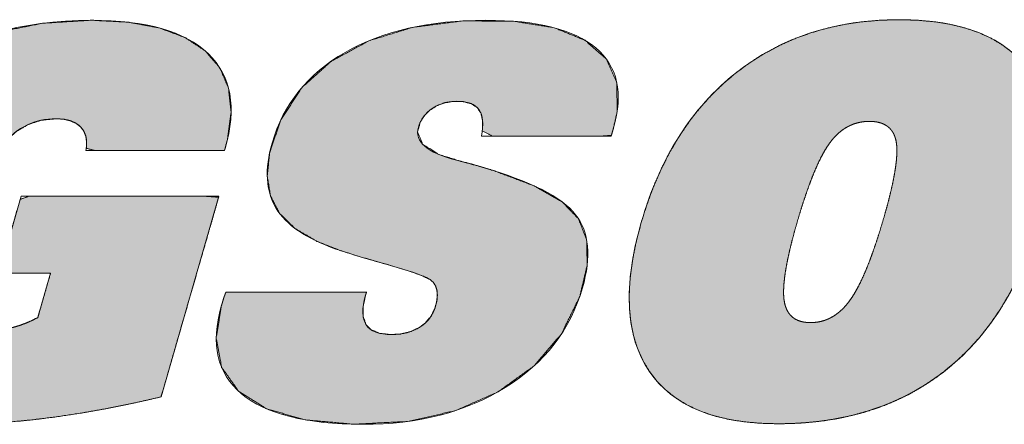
# Model space of a CAD drawing. Header units: millimetres. Extents: x 6 to 292, y 5 to 204.
# Tile 6 of 13: x 182.6 to 188.9, y 27.4 to 29.99. Entities that reach past the tile are written whole.
import ezdxf

# ---------------------------------------------------------------- set-up
doc = ezdxf.new("R2010")
doc.units = ezdxf.units.MM
doc.layers.add('细实线', color=7, linetype='Continuous')
doc.layers.add('阴影线', color=7, linetype='Continuous')

# ---------------------------------------------------------------- blocks, each defined once
blk = doc.blocks.new('DEGSON-LOGO')
at = {"layer": '阴影线', "linetype": 'Continuous', "lineweight": 5}
h = blk.add_hatch(color=7, dxfattribs=at)
edge = h.paths.add_edge_path()
edge.add_spline(control_points=[(12.8619, 1.9165), (12.8891, 1.9289), (12.9176, 1.9381), (12.9475, 1.9443)], knot_values=[0.28, 0.28, 0.28, 0.28, 0.31, 0.31, 0.31, 0.31], degree=3, periodic=0)
edge.add_spline(control_points=[(12.9475, 1.9443), (12.9773, 1.9505), (13.0086, 1.9536), (13.0411, 1.9536)], knot_values=[0.25, 0.25, 0.25, 0.25, 0.28, 0.28, 0.28, 0.28], degree=3, periodic=0)
edge.add_spline(control_points=[(13.0411, 1.9536), (13.0582, 1.9536), (13.0742, 1.9526), (13.0892, 1.9505)], knot_values=[0.22, 0.22, 0.22, 0.22, 0.25, 0.25, 0.25, 0.25], degree=3, periodic=0)
edge.add_spline(control_points=[(13.0892, 1.9505), (13.1042, 1.9485), (13.1181, 1.9454), (13.1309, 1.9413)], knot_values=[0.19, 0.19, 0.19, 0.19, 0.22, 0.22, 0.22, 0.22], degree=3, periodic=0)
edge.add_spline(control_points=[(13.1309, 1.9413), (13.1437, 1.9372), (13.1554, 1.932), (13.1661, 1.9259)], knot_values=[0.16, 0.16, 0.16, 0.16, 0.19, 0.19, 0.19, 0.19], degree=3, periodic=0)
edge.add_spline(control_points=[(13.1661, 1.9259), (13.1767, 1.9198), (13.1863, 1.9126), (13.1948, 1.9045)], knot_values=[0.129997, 0.129997, 0.129997, 0.129997, 0.16, 0.16, 0.16, 0.16], degree=3, periodic=0)
edge.add_spline(control_points=[(13.1948, 1.9045), (13.1962, 1.9032), (13.1976, 1.9018), (13.1989, 1.9004), (13.2057, 1.8932), (13.2115, 1.8854), (13.2164, 1.8771)], knot_values=[0.1, 0.1, 0.1, 0.1, 0.104997, 0.104997, 0.104997, 0.129997, 0.129997, 0.129997, 0.129997], degree=3, periodic=0)
edge.add_spline(control_points=[(13.2164, 1.8771), (13.2223, 1.867), (13.2269, 1.8562), (13.2302, 1.8445)], knot_values=[0.070003, 0.070003, 0.070003, 0.070003, 0.1, 0.1, 0.1, 0.1], degree=3, periodic=0)
edge.add_spline(control_points=[(13.2302, 1.8445), (13.2334, 1.8329), (13.2354, 1.8204), (13.2361, 1.8071)], knot_values=[0.04, 0.04, 0.04, 0.04, 0.070003, 0.070003, 0.070003, 0.070003], degree=3, periodic=0)
edge.add_spline(control_points=[(13.2361, 1.8071), (13.2367, 1.7938), (13.2361, 1.7798), (13.2342, 1.7649)], knot_values=[0.01, 0.01, 0.01, 0.01, 0.04, 0.04, 0.04, 0.04], degree=3, periodic=0)
edge.add_line((13.2342, 1.7649), (13.2926, 1.7497))
edge.add_line((13.2926, 1.7497), (13.5436, 1.7497))
edge.add_line((13.5436, 1.7497), (13.8559, 1.7497))
edge.add_line((13.8559, 1.7497), (14.0825, 1.7497))
edge.add_line((14.0825, 1.7497), (14.1179, 1.7502))
edge.add_line((14.1179, 1.7502), (14.1189, 1.7536))
edge.add_line((14.1189, 1.7536), (14.1202, 1.7583))
edge.add_line((14.1202, 1.7583), (14.1213, 1.7621))
edge.add_line((14.1213, 1.7621), (14.1376, 1.825))
edge.add_line((14.1376, 1.825), (14.1601, 1.9968))
edge.add_line((14.1601, 1.9968), (14.1438, 2.1478))
edge.add_line((14.1438, 2.1478), (14.0889, 2.2778))
edge.add_line((14.0889, 2.2778), (13.9953, 2.3869))
edge.add_line((13.9953, 2.3869), (13.8656, 2.4728))
edge.add_line((13.8656, 2.4728), (13.701, 2.5342))
edge.add_line((13.701, 2.5342), (13.5014, 2.5711))
edge.add_line((13.5014, 2.5711), (13.267, 2.5834))
edge.add_line((13.267, 2.5834), (12.954, 2.5641))
edge.add_line((12.954, 2.5641), (12.6649, 2.5061))
edge.add_line((12.6649, 2.5061), (12.4, 2.4095))
edge.add_line((12.4, 2.4095), (12.1592, 2.2743))
edge.add_line((12.1592, 2.2743), (11.9458, 2.1032))
edge.add_line((11.9458, 2.1032), (11.7659, 1.9008))
edge.add_line((11.7659, 1.9008), (11.6198, 1.6671))
edge.add_line((11.6198, 1.6671), (11.5076, 1.4022))
edge.add_line((11.5076, 1.4022), (11.4327, 1.1202))
edge.add_line((11.4327, 1.1202), (11.4055, 0.8641))
edge.add_line((11.4055, 0.8641), (11.4269, 0.6371))
edge.add_line((11.4269, 0.6371), (11.4967, 0.4392))
edge.add_line((11.4967, 0.4392), (11.6141, 0.2719))
edge.add_line((11.6141, 0.2719), (11.773, 0.1438))
edge.add_line((11.773, 0.1438), (11.9725, 0.0562))
edge.add_line((11.9725, 0.0562), (12.2126, 0.009))
edge.add_line((12.2126, 0.009), (12.4416, 0.0003))
edge.add_line((12.4416, 0.0003), (12.5843, 0.0044))
edge.add_line((12.5843, 0.0044), (12.732, 0.0137))
edge.add_line((12.732, 0.0137), (12.8847, 0.0281))
edge.add_line((12.8847, 0.0281), (13.0423, 0.0476))
edge.add_line((13.0423, 0.0476), (13.204, 0.0721))
edge.add_line((13.204, 0.0721), (13.3696, 0.1014))
edge.add_line((13.3696, 0.1014), (13.5389, 0.1357))
edge.add_line((13.5389, 0.1357), (13.7121, 0.175))
edge.add_line((13.7121, 0.175), (13.7269, 0.2259))
edge.add_line((13.7269, 0.2259), (13.7659, 0.3612))
edge.add_line((13.7659, 0.3612), (13.8216, 0.554))
edge.add_line((13.8216, 0.554), (13.8863, 0.7779))
edge.add_line((13.8863, 0.7779), (13.9523, 1.0061))
edge.add_line((13.9523, 1.0061), (14.0118, 1.2123))
edge.add_line((14.0118, 1.2123), (14.0573, 1.3697))
edge.add_line((14.0573, 1.3697), (14.081, 1.4517))
edge.add_line((14.081, 1.4517), (13.9958, 1.4577))
edge.add_spline(control_points=[(13.9958, 1.4577), (13.7508, 1.4577), (13.0596, 1.4577), (12.8671, 1.4577)], knot_values=[0.12, 0.12, 0.12, 0.12, 0.84, 0.84, 0.84, 0.84], degree=3, periodic=0)
edge.add_line((12.8671, 1.4577), (12.8112, 1.4382))
edge.add_line((12.8112, 1.4382), (12.7749, 1.3127))
edge.add_line((12.7749, 1.3127), (12.725, 1.1397))
edge.add_line((12.725, 1.1397), (12.6848, 1.0006))
edge.add_line((12.6848, 1.0006), (12.6811, 0.9669))
edge.add_spline(control_points=[(12.6811, 0.9669), (12.7161, 0.9669), (12.8952, 0.9669), (12.9714, 0.9669)], knot_values=[0.2, 0.2, 0.2, 0.2, 0.92, 0.92, 0.92, 0.92], degree=3, periodic=0)
edge.add_line((12.9714, 0.9669), (13.0054, 0.9656))
edge.add_line((13.0054, 0.9656), (12.9901, 0.9125))
edge.add_line((12.9901, 0.9125), (12.9623, 0.8162))
edge.add_line((12.9623, 0.8162), (12.9356, 0.7238))
edge.add_line((12.9356, 0.7238), (12.9237, 0.6825))
edge.add_spline(control_points=[(12.9237, 0.6825), (12.9115, 0.676), (12.8994, 0.6698), (12.8873, 0.6641)], knot_values=[0.97, 0.97, 0.97, 0.97, 1, 1, 1, 1], degree=3, periodic=0)
edge.add_spline(control_points=[(12.8873, 0.6641), (12.8753, 0.6584), (12.8633, 0.6531), (12.8513, 0.6481)], knot_values=[0.94, 0.94, 0.94, 0.94, 0.97, 0.97, 0.97, 0.97], degree=3, periodic=0)
edge.add_spline(control_points=[(12.8513, 0.6481), (12.8394, 0.6432), (12.8275, 0.6387), (12.8157, 0.6347)], knot_values=[0.91, 0.91, 0.91, 0.91, 0.94, 0.94, 0.94, 0.94], degree=3, periodic=0)
edge.add_spline(control_points=[(12.8157, 0.6347), (12.8039, 0.6306), (12.7922, 0.627), (12.7805, 0.6238)], knot_values=[0.88, 0.88, 0.88, 0.88, 0.91, 0.91, 0.91, 0.91], degree=3, periodic=0)
edge.add_spline(control_points=[(12.7805, 0.6238), (12.7786, 0.6232), (12.7767, 0.6227), (12.7747, 0.6222), (12.765, 0.6195), (12.7554, 0.6171), (12.7458, 0.615)], knot_values=[0.85, 0.85, 0.85, 0.85, 0.855, 0.855, 0.855, 0.88, 0.88, 0.88, 0.88], degree=3, periodic=0)
edge.add_spline(control_points=[(12.7458, 0.615), (12.7342, 0.6125), (12.7228, 0.6104), (12.7113, 0.6086)], knot_values=[0.82, 0.82, 0.82, 0.82, 0.85, 0.85, 0.85, 0.85], degree=3, periodic=0)
edge.add_spline(control_points=[(12.7113, 0.6086), (12.6999, 0.6069), (12.6885, 0.6055), (12.6772, 0.6045)], knot_values=[0.79, 0.79, 0.79, 0.79, 0.82, 0.82, 0.82, 0.82], degree=3, periodic=0)
edge.add_spline(control_points=[(12.6772, 0.6045), (12.6659, 0.6035), (12.6547, 0.6029), (12.6435, 0.6027)], knot_values=[0.76, 0.76, 0.76, 0.76, 0.79, 0.79, 0.79, 0.79], degree=3, periodic=0)
edge.add_spline(control_points=[(12.6435, 0.6027), (12.6398, 0.6026), (12.6361, 0.6025), (12.6324, 0.6025), (12.6117, 0.6025), (12.5924, 0.6038), (12.5743, 0.6062)], knot_values=[0.73, 0.73, 0.73, 0.73, 0.74, 0.74, 0.74, 0.76, 0.76, 0.76, 0.76], degree=3, periodic=0)
edge.add_spline(control_points=[(12.5743, 0.6062), (12.5472, 0.6099), (12.5231, 0.6164), (12.502, 0.6256)], knot_values=[0.7, 0.7, 0.7, 0.7, 0.73, 0.73, 0.73, 0.73], degree=3, periodic=0)
edge.add_spline(control_points=[(12.502, 0.6256), (12.4808, 0.6348), (12.4626, 0.6468), (12.4473, 0.6615)], knot_values=[0.669998, 0.669998, 0.669998, 0.669998, 0.7, 0.7, 0.7, 0.7], degree=3, periodic=0)
edge.add_spline(control_points=[(12.4473, 0.6615), (12.432, 0.6762), (12.4196, 0.6937), (12.4101, 0.7139)], knot_values=[0.64, 0.64, 0.64, 0.64, 0.669998, 0.669998, 0.669998, 0.669998], degree=3, periodic=0)
edge.add_spline(control_points=[(12.4101, 0.7139), (12.4054, 0.724), (12.4014, 0.7348), (12.3981, 0.7462), (12.3948, 0.7577), (12.3922, 0.7702), (12.3903, 0.7836)], knot_values=[0.61, 0.61, 0.61, 0.61, 0.625, 0.625, 0.625, 0.64, 0.64, 0.64, 0.64], degree=3, periodic=0)
edge.add_spline(control_points=[(12.3903, 0.7836), (12.3865, 0.8106), (12.3854, 0.8415), (12.3871, 0.8765)], knot_values=[0.58, 0.58, 0.58, 0.58, 0.61, 0.61, 0.61, 0.61], degree=3, periodic=0)
edge.add_spline(control_points=[(12.3871, 0.8765), (12.3887, 0.9115), (12.3932, 0.9505), (12.4003, 0.9935)], knot_values=[0.55, 0.55, 0.55, 0.55, 0.58, 0.58, 0.58, 0.58], degree=3, periodic=0)
edge.add_spline(control_points=[(12.4003, 0.9935), (12.4075, 1.0365), (12.4174, 1.0836), (12.43, 1.1347)], knot_values=[0.52, 0.52, 0.52, 0.52, 0.55, 0.55, 0.55, 0.55], degree=3, periodic=0)
edge.add_spline(control_points=[(12.43, 1.1347), (12.4385, 1.1687), (12.4481, 1.2046), (12.459, 1.2422), (12.465, 1.263), (12.471, 1.2832), (12.4771, 1.303)], knot_values=[0.49, 0.49, 0.49, 0.49, 0.51, 0.51, 0.51, 0.52, 0.52, 0.52, 0.52], degree=3, periodic=0)
edge.add_spline(control_points=[(12.4771, 1.303), (12.4954, 1.3624), (12.514, 1.4173), (12.5331, 1.4679)], knot_values=[0.46, 0.46, 0.46, 0.46, 0.49, 0.49, 0.49, 0.49], degree=3, periodic=0)
edge.add_spline(control_points=[(12.5331, 1.4679), (12.5521, 1.5184), (12.5715, 1.5646), (12.5913, 1.6065)], knot_values=[0.43, 0.43, 0.43, 0.43, 0.46, 0.46, 0.46, 0.46], degree=3, periodic=0)
edge.add_spline(control_points=[(12.5913, 1.6065), (12.6112, 1.6483), (12.6314, 1.6858), (12.652, 1.7189)], knot_values=[0.4, 0.4, 0.4, 0.4, 0.43, 0.43, 0.43, 0.43], degree=3, periodic=0)
edge.add_spline(control_points=[(12.652, 1.7189), (12.6691, 1.7465), (12.6866, 1.7711), (12.7043, 1.7926), (12.7078, 1.7969), (12.7114, 1.8011), (12.715, 1.8052)], knot_values=[0.37, 0.37, 0.37, 0.37, 0.395, 0.395, 0.395, 0.4, 0.4, 0.4, 0.4], degree=3, periodic=0)
edge.add_spline(control_points=[(12.715, 1.8052), (12.7368, 1.8299), (12.76, 1.8515), (12.7844, 1.8701)], knot_values=[0.34, 0.34, 0.34, 0.34, 0.37, 0.37, 0.37, 0.37], degree=3, periodic=0)
edge.add_spline(control_points=[(12.7844, 1.8701), (12.8089, 1.8886), (12.8348, 1.9041), (12.8619, 1.9165)], knot_values=[0.31, 0.31, 0.31, 0.31, 0.34, 0.34, 0.34, 0.34], degree=3, periodic=0)
h = blk.add_hatch(color=7, dxfattribs=at)
h.paths.add_polyline_path([(17.6566, 0.0034), (17.7193, 0.0043), (17.781, 0.0067), (17.8418, 0.0109), (17.9014, 0.0166), (17.9601, 0.0241), (18.0177, 0.0332), (18.0743, 0.0439), (18.1299, 0.0563), (18.1844, 0.0704), (18.2379, 0.0861), (18.2904, 0.1034), (18.3419, 0.1224), (18.3923, 0.1431), (18.4417, 0.1654), (18.4901, 0.1894), (18.5375, 0.2151), (18.5838, 0.2424), (18.6291, 0.2714), (18.6734, 0.302), (18.7167, 0.3343), (18.7998, 0.4035), (18.8779, 0.4786), (18.9512, 0.5597), (19.0195, 0.6468), (19.0828, 0.7397), (19.1413, 0.8386), (19.1948, 0.9435), (19.2434, 1.0543), (19.2871, 1.171), (19.3258, 1.2937), (19.3575, 1.4147), (19.3809, 1.53), (19.3962, 1.6397), (19.4032, 1.7439), (19.4021, 1.8423), (19.3927, 1.9351), (19.3751, 2.0223), (19.3492, 2.1038), (19.3151, 2.1796), (19.2728, 2.2497), (19.2227, 2.3138), (19.165, 2.3711), (19.0998, 2.4217), (19.0271, 2.4655), (18.9469, 2.5026), (18.8591, 2.5329), (18.7638, 2.5565), (18.661, 2.5734), (18.5507, 2.5835), (18.4328, 2.5869), (18.3124, 2.5835), (18.1957, 2.5734), (18.0826, 2.5565), (17.9732, 2.5329), (17.8674, 2.5025), (17.7652, 2.4654), (17.6666, 2.4215), (17.5717, 2.3708), (17.4804, 2.3134), (17.3926, 2.2491), (17.3092, 2.1787), (17.2308, 2.1026), (17.1574, 2.0209), (17.089, 1.9335), (17.0256, 1.8405), (16.9672, 1.7418), (16.9138, 1.6374), (16.8655, 1.5274), (16.8221, 1.4117), (16.7837, 1.2902), (16.7523, 1.1704), (16.7291, 1.0562), (16.7139, 0.9474), (16.7069, 0.8441), (16.7079, 0.7463), (16.717, 0.6541), (16.7342, 0.5674), (16.7596, 0.4863), (16.793, 0.4107), (16.8345, 0.3406), (16.8837, 0.2766), (16.9402, 0.2193), (17.0041, 0.1687), (17.0753, 0.1248), (17.1538, 0.0878), (17.2397, 0.0574), (17.3329, 0.0338), (17.4335, 0.0169), (17.5413, 0.0068)])
h.paths.add_polyline_path([(18.2416, 1.9368), (18.2149, 1.9357), (18.189, 1.9323), (18.1638, 1.9267), (18.1394, 1.9189), (18.1158, 1.9087), (18.093, 1.8964), (18.071, 1.8818), (18.0498, 1.865), (18.0294, 1.8459), (18.0098, 1.8246), (17.991, 1.8011), (17.9726, 1.7747), (17.9542, 1.7445), (17.9356, 1.7104), (17.9169, 1.6724), (17.898, 1.6306), (17.8791, 1.5849), (17.86, 1.5353), (17.8409, 1.4819), (17.8216, 1.4246), (17.8021, 1.3634), (17.7826, 1.2983), (17.7646, 1.2349), (17.7488, 1.1758), (17.735, 1.1201), (17.7233, 1.0679), (17.7135, 1.0191), (17.7057, 0.9738), (17.6999, 0.9319), (17.6961, 0.8934), (17.6943, 0.8584), (17.6945, 0.8269), (17.6967, 0.7988), (17.7008, 0.774), (17.7071, 0.7514), (17.7154, 0.7311), (17.7257, 0.7131), (17.7381, 0.6973), (17.7526, 0.6838), (17.769, 0.6725), (17.7876, 0.6636), (17.8082, 0.6569), (17.8308, 0.6524), (17.8555, 0.6503), (17.882, 0.6504), (17.9083, 0.6529), (17.9339, 0.6579), (17.9587, 0.6652), (17.9828, 0.6749), (18.0062, 0.687), (18.0288, 0.7015), (18.0507, 0.7184), (18.0718, 0.7376), (18.0922, 0.7593), (18.1118, 0.7834), (18.1307, 0.81), (18.1496, 0.8402), (18.1686, 0.8742), (18.1878, 0.9121), (18.207, 0.9538), (18.2263, 0.9993), (18.2458, 1.0486), (18.2653, 1.1017), (18.285, 1.1587), (18.3047, 1.2194), (18.3245, 1.284), (18.3437, 1.3497), (18.36, 1.4092), (18.3744, 1.4652), (18.3868, 1.5176), (18.3971, 1.5665), (18.4055, 1.612), (18.4118, 1.6539), (18.4162, 1.6923), (18.4186, 1.7272), (18.419, 1.7587), (18.4173, 1.7866), (18.4142, 1.8085), (18.4117, 1.8199), (18.4087, 1.8308), (18.4051, 1.8412), (18.4011, 1.851), (18.3966, 1.8603), (18.3915, 1.869), (18.386, 1.8772), (18.3799, 1.8849), (18.3733, 1.8921), (18.3662, 1.8987), (18.3587, 1.9048), (18.3506, 1.9104), (18.3419, 1.9154), (18.3328, 1.9199), (18.3232, 1.9239), (18.3131, 1.9273), (18.3024, 1.9302), (18.2913, 1.9326), (18.2796, 1.9345), (18.2675, 1.9358), (18.2548, 1.9366)])
h = blk.add_hatch(color=7, dxfattribs=at)
edge = h.paths.add_edge_path()
edge.add_line((15.9675, 2.577), (15.6421, 2.5794))
edge.add_line((15.6421, 2.5794), (15.3214, 2.5378))
edge.add_line((15.3214, 2.5378), (15.0404, 2.4513))
edge.add_line((15.0404, 2.4513), (14.8002, 2.3207))
edge.add_line((14.8002, 2.3207), (14.6121, 2.1521))
edge.add_line((14.6121, 2.1521), (14.4788, 1.9471))
edge.add_line((14.4788, 1.9471), (14.4074, 1.7386))
edge.add_line((14.4074, 1.7386), (14.3915, 1.5892))
edge.add_line((14.3915, 1.5892), (14.4125, 1.4593))
edge.add_line((14.4125, 1.4593), (14.4708, 1.3483))
edge.add_line((14.4708, 1.3483), (14.5694, 1.2521))
edge.add_line((14.5694, 1.2521), (14.7093, 1.1698))
edge.add_line((14.7093, 1.1698), (14.856, 1.1121))
edge.add_line((14.856, 1.1121), (14.9501, 1.0822))
edge.add_line((14.9501, 1.0822), (15.0634, 1.0486))
edge.add_line((15.0634, 1.0486), (15.1439, 1.0259))
edge.add_spline(control_points=[(15.1439, 1.0259), (15.1485, 1.0246), (15.1532, 1.0233), (15.1579, 1.022), (15.1704, 1.0185), (15.1824, 1.0151), (15.1941, 1.0117)], knot_values=[0.493571, 0.493571, 0.493571, 0.493571, 0.495999, 0.495999, 0.495999, 0.502428, 0.502428, 0.502428, 0.502428], degree=3, periodic=0)
edge.add_spline(control_points=[(15.1941, 1.0117), (15.2368, 0.9994), (15.2743, 0.9879), (15.3065, 0.9773)], knot_values=[0.47, 0.47, 0.47, 0.47, 0.493571, 0.493571, 0.493571, 0.493571], degree=3, periodic=0)
edge.add_spline(control_points=[(15.3065, 0.9773), (15.3387, 0.9667), (15.3656, 0.9569), (15.3873, 0.9479)], knot_values=[0.446429, 0.446429, 0.446429, 0.446429, 0.47, 0.47, 0.47, 0.47], degree=3, periodic=0)
edge.add_spline(control_points=[(15.3873, 0.9479), (15.4038, 0.941), (15.4172, 0.9347), (15.4276, 0.9287), (15.4297, 0.9275), (15.4316, 0.9263), (15.4335, 0.925)], knot_values=[0.422857, 0.422857, 0.422857, 0.422857, 0.440714, 0.440714, 0.440714, 0.446429, 0.446429, 0.446429, 0.446429], degree=3, periodic=0)
edge.add_spline(control_points=[(15.4335, 0.925), (15.4413, 0.9196), (15.4482, 0.9135), (15.454, 0.9067)], knot_values=[0.399284, 0.399284, 0.399284, 0.399284, 0.422857, 0.422857, 0.422857, 0.422857], degree=3, periodic=0)
edge.add_spline(control_points=[(15.454, 0.9067), (15.4599, 0.8998), (15.4647, 0.8921), (15.4685, 0.8836)], knot_values=[0.375714, 0.375714, 0.375714, 0.375714, 0.399284, 0.399284, 0.399284, 0.399284], degree=3, periodic=0)
edge.add_spline(control_points=[(15.4685, 0.8836), (15.4715, 0.8769), (15.4739, 0.8698), (15.4756, 0.8621), (15.4761, 0.86), (15.4765, 0.8579), (15.4769, 0.8558)], knot_values=[0.352143, 0.352143, 0.352143, 0.352143, 0.370714, 0.370714, 0.370714, 0.375714, 0.375714, 0.375714, 0.375714], degree=3, periodic=0)
edge.add_spline(control_points=[(15.4769, 0.8558), (15.4788, 0.8458), (15.4797, 0.8351), (15.4794, 0.8238)], knot_values=[0.328571, 0.328571, 0.328571, 0.328571, 0.352143, 0.352143, 0.352143, 0.352143], degree=3, periodic=0)
edge.add_spline(control_points=[(15.4794, 0.8238), (15.4792, 0.8125), (15.478, 0.8005), (15.4757, 0.7879)], knot_values=[0.305, 0.305, 0.305, 0.305, 0.328571, 0.328571, 0.328571, 0.328571], degree=3, periodic=0)
edge.add_spline(control_points=[(15.4757, 0.7879), (15.4738, 0.7775), (15.4712, 0.7667), (15.468, 0.7555), (15.467, 0.7521), (15.466, 0.7487), (15.4649, 0.7454)], knot_values=[0.281429, 0.281429, 0.281429, 0.281429, 0.300714, 0.300714, 0.300714, 0.305, 0.305, 0.305, 0.305], degree=3, periodic=0)
edge.add_spline(control_points=[(15.4649, 0.7454), (15.4588, 0.7271), (15.4509, 0.7102), (15.4412, 0.6946)], knot_values=[0.257855, 0.257855, 0.257855, 0.257855, 0.281429, 0.281429, 0.281429, 0.281429], degree=3, periodic=0)
edge.add_spline(control_points=[(15.4412, 0.6946), (15.4315, 0.679), (15.42, 0.6648), (15.4067, 0.652)], knot_values=[0.234286, 0.234286, 0.234286, 0.234286, 0.257855, 0.257855, 0.257855, 0.257855], degree=3, periodic=0)
edge.add_spline(control_points=[(15.4067, 0.652), (15.3955, 0.641), (15.383, 0.6311), (15.3692, 0.6222), (15.3667, 0.6206), (15.3642, 0.619), (15.3616, 0.6175)], knot_values=[0.210717, 0.210717, 0.210717, 0.210717, 0.230717, 0.230717, 0.230717, 0.234286, 0.234286, 0.234286, 0.234286], degree=3, periodic=0)
edge.add_spline(control_points=[(15.3616, 0.6175), (15.3448, 0.6073), (15.3269, 0.5989), (15.3078, 0.5923)], knot_values=[0.187147, 0.187147, 0.187147, 0.187147, 0.210717, 0.210717, 0.210717, 0.210717], degree=3, periodic=0)
edge.add_spline(control_points=[(15.3078, 0.5923), (15.2887, 0.5856), (15.2684, 0.5808), (15.247, 0.5777)], knot_values=[0.163571, 0.163571, 0.163571, 0.163571, 0.187147, 0.187147, 0.187147, 0.187147], degree=3, periodic=0)
edge.add_spline(control_points=[(15.247, 0.5777), (15.2281, 0.5749), (15.2084, 0.5736), (15.1878, 0.5736), (15.1845, 0.5736), (15.1813, 0.5736), (15.1781, 0.5737)], knot_values=[0.14, 0.14, 0.14, 0.14, 0.160714, 0.160714, 0.160714, 0.163571, 0.163571, 0.163571, 0.163571], degree=3, periodic=0)
edge.add_spline(control_points=[(15.1781, 0.5737), (15.1518, 0.5742), (15.1286, 0.577), (15.1083, 0.5821)], knot_values=[0.116429, 0.116429, 0.116429, 0.116429, 0.14, 0.14, 0.14, 0.14], degree=3, periodic=0)
edge.add_spline(control_points=[(15.1083, 0.5821), (15.088, 0.5872), (15.0707, 0.5945), (15.0563, 0.604)], knot_values=[0.092857, 0.092857, 0.092857, 0.092857, 0.116429, 0.116429, 0.116429, 0.116429], degree=3, periodic=0)
edge.add_spline(control_points=[(15.0563, 0.604), (15.0432, 0.6127), (15.0326, 0.6232), (15.0243, 0.6356), (15.0235, 0.6368), (15.0227, 0.6381), (15.022, 0.6393)], knot_values=[0.069286, 0.069286, 0.069286, 0.069286, 0.090714, 0.090714, 0.090714, 0.092857, 0.092857, 0.092857, 0.092857], degree=3, periodic=0)
edge.add_spline(control_points=[(15.022, 0.6393), (15.0136, 0.6533), (15.0079, 0.6697), (15.0051, 0.6885)], knot_values=[0.045714, 0.045714, 0.045714, 0.045714, 0.069286, 0.069286, 0.069286, 0.069286], degree=3, periodic=0)
edge.add_spline(control_points=[(15.0051, 0.6885), (15.0023, 0.7073), (15.0023, 0.7285), (15.0051, 0.7521)], knot_values=[0.022143, 0.022143, 0.022143, 0.022143, 0.045714, 0.045714, 0.045714, 0.045714], degree=3, periodic=0)
edge.add_spline(control_points=[(15.0051, 0.7521), (15.0077, 0.7743), (15.0128, 0.7986), (15.0204, 0.825)], knot_values=[0, 0, 0, 0, 0.022143, 0.022143, 0.022143, 0.022143], degree=3, periodic=0)
edge.add_line((15.0205, 0.825), (15.0205, 0.825))
edge.add_line((15.0205, 0.825), (15.0221, 0.8307))
edge.add_spline(control_points=[(15.0221, 0.8307), (15.023, 0.8338), (15.0241, 0.8375), (15.025, 0.8404)], knot_values=[0.32, 0.32, 0.32, 0.32, 0.65, 0.65, 0.65, 0.65], degree=3, periodic=0)
edge.add_line((15.025, 0.8404), (15.0261, 0.8453))
edge.add_line((15.0261, 0.8453), (14.7852, 0.8453))
edge.add_line((14.7852, 0.8453), (14.3563, 0.8453))
edge.add_line((14.3563, 0.8453), (14.1272, 0.8453))
edge.add_line((14.1272, 0.8453), (14.1251, 0.8401))
edge.add_line((14.1251, 0.8401), (14.123, 0.8346))
edge.add_line((14.123, 0.8346), (14.1208, 0.829))
edge.add_line((14.1208, 0.829), (14.1186, 0.8231))
edge.add_line((14.1186, 0.8231), (14.1165, 0.8171))
edge.add_line((14.1165, 0.8171), (14.1143, 0.8109))
edge.add_line((14.1143, 0.8109), (14.1142, 0.8105))
edge.add_line((14.1142, 0.8105), (14.1099, 0.7968))
edge.add_line((14.1099, 0.7968), (14.1098, 0.7965))
edge.add_line((14.1098, 0.7965), (14.1046, 0.7789))
edge.add_line((14.1046, 0.7789), (14.0984, 0.7576))
edge.add_line((14.0984, 0.7576), (14.0653, 0.5525))
edge.add_line((14.0653, 0.5525), (14.0999, 0.364))
edge.add_line((14.0999, 0.364), (14.2082, 0.2118))
edge.add_line((14.2082, 0.2118), (14.3879, 0.0988))
edge.add_line((14.3879, 0.0988), (14.6347, 0.0283))
edge.add_line((14.6347, 0.0283), (14.9485, 0.0005))
edge.add_line((14.9485, 0.0005), (15.2889, 0.0184))
edge.add_line((15.2889, 0.0184), (15.5956, 0.0874))
edge.add_line((15.5956, 0.0874), (15.8681, 0.2078))
edge.add_line((15.8681, 0.2078), (16.0989, 0.3742))
edge.add_line((16.0989, 0.3742), (16.2731, 0.5773))
edge.add_line((16.2731, 0.5773), (16.3904, 0.817))
edge.add_line((16.3904, 0.817), (16.438, 1.0188))
edge.add_line((16.438, 1.0188), (16.4342, 1.1795))
edge.add_line((16.4342, 1.1795), (16.3833, 1.3121))
edge.add_line((16.3833, 1.3121), (16.2776, 1.4223))
edge.add_line((16.2776, 1.4223), (16.099, 1.5245))
edge.add_line((16.099, 1.5245), (15.8467, 1.6196))
edge.add_line((15.8467, 1.6196), (15.7336, 1.6537))
edge.add_line((15.7336, 1.6537), (15.6821, 1.6679))
edge.add_line((15.6821, 1.6679), (15.6215, 1.6838))
edge.add_spline(control_points=[(15.6215, 1.6838), (15.615, 1.6855), (15.6083, 1.6872), (15.6014, 1.6889), (15.558, 1.7001), (15.5203, 1.7124), (15.4882, 1.7259)], knot_values=[0.318, 0.318, 0.318, 0.318, 0.324667, 0.324667, 0.324667, 0.34, 0.34, 0.34, 0.34], degree=3, periodic=0)
edge.add_spline(control_points=[(15.4882, 1.7259), (15.4423, 1.7452), (15.408, 1.7668), (15.3855, 1.7908)], knot_values=[0.296, 0.296, 0.296, 0.296, 0.318, 0.318, 0.318, 0.318], degree=3, periodic=0)
edge.add_spline(control_points=[(15.3855, 1.7908), (15.363, 1.8148), (15.3521, 1.8411), (15.3531, 1.8697)], knot_values=[0.274, 0.274, 0.274, 0.274, 0.296, 0.296, 0.296, 0.296], degree=3, periodic=0)
edge.add_spline(control_points=[(15.3531, 1.8697), (15.3534, 1.8793), (15.355, 1.8891), (15.3579, 1.8992), (15.3611, 1.9101), (15.365, 1.9206), (15.3696, 1.9306)], knot_values=[0.252, 0.252, 0.252, 0.252, 0.259333, 0.259333, 0.259333, 0.274, 0.274, 0.274, 0.274], degree=3, periodic=0)
edge.add_spline(control_points=[(15.3696, 1.9306), (15.3766, 1.9457), (15.3852, 1.9596), (15.3955, 1.9726)], knot_values=[0.23, 0.23, 0.23, 0.23, 0.252, 0.252, 0.252, 0.252], degree=3, periodic=0)
edge.add_spline(control_points=[(15.3955, 1.9726), (15.4058, 1.9855), (15.4178, 1.9974), (15.4315, 2.0082)], knot_values=[0.208, 0.208, 0.208, 0.208, 0.23, 0.23, 0.23, 0.23], degree=3, periodic=0)
edge.add_spline(control_points=[(15.4315, 2.0082), (15.4365, 2.0122), (15.4417, 2.016), (15.4472, 2.0197), (15.4566, 2.0261), (15.4664, 2.0319), (15.4765, 2.037)], knot_values=[0.186, 0.186, 0.186, 0.186, 0.194, 0.194, 0.194, 0.208, 0.208, 0.208, 0.208], degree=3, periodic=0)
edge.add_spline(control_points=[(15.4765, 2.037), (15.4924, 2.0449), (15.5091, 2.0512), (15.5267, 2.0558)], knot_values=[0.164, 0.164, 0.164, 0.164, 0.186, 0.186, 0.186, 0.186], degree=3, periodic=0)
edge.add_spline(control_points=[(15.5267, 2.0558), (15.5443, 2.0604), (15.5626, 2.0634), (15.5817, 2.0646)], knot_values=[0.142004, 0.142004, 0.142004, 0.142004, 0.164, 0.164, 0.164, 0.164], degree=3, periodic=0)
edge.add_spline(control_points=[(15.5817, 2.0646), (15.5893, 2.0652), (15.5969, 2.0654), (15.6047, 2.0654), (15.6186, 2.0654), (15.6316, 2.0647), (15.6437, 2.0633)], knot_values=[0.12, 0.12, 0.12, 0.12, 0.12867, 0.12867, 0.12867, 0.142004, 0.142004, 0.142004, 0.142004], degree=3, periodic=0)
edge.add_spline(control_points=[(15.6437, 2.0633), (15.6637, 2.0609), (15.6812, 2.0565), (15.6964, 2.0502)], knot_values=[0.098, 0.098, 0.098, 0.098, 0.12, 0.12, 0.12, 0.12], degree=3, periodic=0)
edge.add_spline(control_points=[(15.6964, 2.0502), (15.7115, 2.0439), (15.7242, 2.0356), (15.7346, 2.0252)], knot_values=[0.075997, 0.075997, 0.075997, 0.075997, 0.098, 0.098, 0.098, 0.098], degree=3, periodic=0)
edge.add_spline(control_points=[(15.7346, 2.0252), (15.739, 2.0209), (15.7429, 2.0161), (15.7465, 2.011), (15.7512, 2.0042), (15.7553, 1.9966), (15.7586, 1.9883)], knot_values=[0.054003, 0.054003, 0.054003, 0.054003, 0.063333, 0.063333, 0.063333, 0.075997, 0.075997, 0.075997, 0.075997], degree=3, periodic=0)
edge.add_spline(control_points=[(15.7586, 1.9883), (15.7644, 1.9739), (15.768, 1.9573), (15.7694, 1.9386)], knot_values=[0.032, 0.032, 0.032, 0.032, 0.054003, 0.054003, 0.054003, 0.054003], degree=3, periodic=0)
edge.add_spline(control_points=[(15.7694, 1.9386), (15.7708, 1.9198), (15.7701, 1.8989), (15.7671, 1.8758)], knot_values=[0.01, 0.01, 0.01, 0.01, 0.032, 0.032, 0.032, 0.032], degree=3, periodic=0)
edge.add_line((15.7671, 1.8758), (15.8327, 1.843))
edge.add_line((15.8327, 1.843), (16.189, 1.843))
edge.add_line((16.189, 1.843), (16.5345, 1.843))
edge.add_line((16.5345, 1.843), (16.5926, 1.847))
edge.add_line((16.5926, 1.847), (16.5991, 1.8694))
edge.add_line((16.5991, 1.8694), (16.6055, 1.8917))
edge.add_line((16.6055, 1.8917), (16.6296, 1.9982))
edge.add_line((16.6296, 1.9982), (16.6274, 2.1845))
edge.add_line((16.6274, 2.1845), (16.5588, 2.337))
edge.add_line((16.5588, 2.337), (16.4241, 2.4553))
edge.add_line((16.4241, 2.4553), (16.2267, 2.5355))
edge.add_line((16.2267, 2.5355), (15.9675, 2.577))
at = {"color": 7, "linetype": 'Continuous', "lineweight": 13}
for points, degree, knots in [([(13.7121, 0.175), (13.4689, 0.117), (13.2368, 0.0735), (13.0157, 0.044), (12.7946, 0.0144), (12.5875, 0), (12.3951, 0), (11.996, 0), (11.7141, 0.117), (11.5499, 0.3511), (11.3854, 0.5857), (11.3615, 0.9043), (11.4777, 1.307), (11.5944, 1.7108), (11.8091, 2.0249), (12.1215, 2.248), (12.4333, 2.4716), (12.8157, 2.5834), (13.267, 2.5834), (13.6169, 2.5834), (13.8657, 2.5121), (14.0136, 2.3702), (14.1614, 2.2283), (14.1975, 2.026), (14.1216, 1.763)], 3, [0, 0, 0, 0, 0.125, 0.125, 0.125, 0.25, 0.25, 0.25, 0.375, 0.375, 0.375, 0.5, 0.5, 0.5, 0.625, 0.625, 0.625, 0.75, 0.75, 0.75, 0.875, 0.875, 0.875, 1, 1, 1, 1]), ([(13.7121, 0.175), (13.5389, 0.1357), (13.3696, 0.1014), (13.204, 0.0721), (13.0423, 0.0476), (12.8847, 0.0281), (12.732, 0.0137), (12.5843, 0.0044), (12.4416, 0.0003), (12.2126, 0.009), (11.9725, 0.0562), (11.773, 0.1438), (11.6141, 0.2719), (11.4967, 0.4392), (11.4269, 0.6371), (11.4055, 0.8641), (11.4327, 1.1202), (11.5076, 1.4022), (11.6198, 1.6671), (11.7659, 1.9008), (11.9458, 2.1032), (12.1592, 2.2743), (12.4, 2.4095), (12.6649, 2.5061), (12.954, 2.5641), (13.267, 2.5834), (13.5014, 2.5711), (13.701, 2.5342), (13.8656, 2.4728), (13.9953, 2.3869), (14.0889, 2.2778), (14.1438, 2.1478), (14.1601, 1.9968), (14.1376, 1.825), (14.1213, 1.7621), (14.1202, 1.7583), (14.1189, 1.7536), (14.1179, 1.7502), (14.0825, 1.7497), (13.8559, 1.7497), (13.5436, 1.7497), (13.2926, 1.7497), (13.2342, 1.7649), (13.2361, 1.8071), (13.2302, 1.8445), (13.2164, 1.8771), (13.1948, 1.9045), (13.1661, 1.9259), (13.1309, 1.9413), (13.0892, 1.9505), (13.0411, 1.9536), (12.9475, 1.9443), (12.8619, 1.9165), (12.7844, 1.8701), (12.715, 1.8052), (12.652, 1.7189), (12.5913, 1.6065), (12.5331, 1.4679), (12.4771, 1.303), (12.43, 1.1347), (12.4003, 0.9935), (12.3871, 0.8765), (12.3903, 0.7836), (12.4101, 0.7139), (12.4473, 0.6615), (12.502, 0.6256), (12.5743, 0.6062), (12.6435, 0.6027), (12.6772, 0.6045), (12.7113, 0.6086), (12.7458, 0.615), (12.7805, 0.6238), (12.8157, 0.6347), (12.8513, 0.6481), (12.8873, 0.6641), (12.9237, 0.6825), (12.9356, 0.7238), (12.9623, 0.8162), (12.9901, 0.9125), (13.0054, 0.9656), (12.9714, 0.9669), (12.8701, 0.9669), (12.755, 0.9669), (12.6811, 0.9669), (12.6848, 1.0006), (12.725, 1.1397), (12.7749, 1.3127), (12.8112, 1.4382), (12.8671, 1.4577), (13.1909, 1.4577), (13.6371, 1.4577), (13.9958, 1.4577), (14.081, 1.4517), (14.0573, 1.3697), (14.0118, 1.2123), (13.9523, 1.0061), (13.8863, 0.7779), (13.8216, 0.554), (13.7659, 0.3612), (13.7269, 0.2259), (13.7121, 0.175)], 1, [0, 0, 0.012583, 0.024827, 0.03674, 0.048331, 0.059582, 0.070447, 0.080935, 0.091051, 0.107291, 0.124629, 0.140069, 0.154528, 0.169008, 0.183883, 0.200038, 0.218282, 0.238958, 0.259339, 0.278866, 0.298055, 0.317438, 0.337005, 0.356988, 0.377875, 0.400093, 0.41673, 0.431109, 0.44356, 0.454583, 0.464764, 0.474766, 0.485523, 0.497806, 0.502408, 0.502686, 0.503031, 0.503282, 0.505788, 0.521841, 0.543968, 0.561757, 0.566033, 0.56903, 0.571714, 0.574216, 0.576693, 0.579229, 0.58195, 0.584976, 0.588391, 0.595057, 0.601433, 0.607832, 0.614562, 0.622138, 0.631188, 0.641841, 0.654177, 0.666564, 0.676784, 0.685127, 0.691711, 0.69685, 0.701401, 0.706037, 0.711343, 0.716254, 0.718646, 0.721079, 0.723562, 0.726102, 0.728709, 0.731408, 0.7342, 0.737087, 0.740132, 0.746947, 0.754051, 0.757966, 0.760378, 0.76756, 0.775714, 0.780952, 0.783352, 0.793608, 0.806366, 0.815622, 0.81982, 0.842758, 0.874376, 0.899794, 0.90584, 0.911889, 0.923495, 0.938698, 0.955536, 0.972046, 0.986268, 0.99624, 1, 1]), ([(15.0204, 0.825), (14.9959, 0.7398), (14.9973, 0.6767), (15.0243, 0.6356), (15.0518, 0.5944), (15.106, 0.5736), (15.1878, 0.5736), (15.259, 0.5736), (15.3193, 0.5898), (15.3692, 0.6222), (15.4184, 0.6541), (15.4516, 0.6987), (15.468, 0.7555), (15.4801, 0.7972), (15.4827, 0.8326), (15.4756, 0.8621), (15.4691, 0.8916), (15.4528, 0.9137), (15.4276, 0.9287), (15.3859, 0.9525), (15.2962, 0.9832), (15.1579, 1.022), (15.0194, 1.0602), (14.9108, 1.0932), (14.8312, 1.1205), (14.6401, 1.1871), (14.5118, 1.2746), (14.4471, 1.3835), (14.3823, 1.4918), (14.374, 1.6297), (14.4224, 1.7978), (14.4943, 2.0463), (14.6498, 2.2399), (14.8894, 2.3771), (15.1289, 2.5145), (15.4293, 2.5834), (15.7901, 2.5834), (16.1193, 2.5834), (16.3536, 2.5243), (16.4933, 2.4061), (16.6328, 2.2874), (16.6707, 2.1175), (16.6067, 1.8957)], 3, [0, 0, 0, 0, 0.071429, 0.071429, 0.071429, 0.142857, 0.142857, 0.142857, 0.214286, 0.214286, 0.214286, 0.285714, 0.285714, 0.285714, 0.357143, 0.357143, 0.357143, 0.428571, 0.428571, 0.428571, 0.5, 0.5, 0.5, 0.571429, 0.571429, 0.571429, 0.642857, 0.642857, 0.642857, 0.714286, 0.714286, 0.714286, 0.785714, 0.785714, 0.785714, 0.857143, 0.857143, 0.857143, 0.928571, 0.928571, 0.928571, 1, 1, 1, 1]), ([(17.6566, 0.0034), (17.6566, 0.0034), (17.6566, 0.0034), (17.6566, 0.0034), (17.2603, 0.0034), (16.9862, 0.1159), (16.8345, 0.3406), (16.6826, 0.5648), (16.6657, 0.8818), (16.7837, 1.2902), (16.9033, 1.7045), (17.1062, 2.0238), (17.3926, 2.2491), (17.679, 2.4745), (18.0255, 2.5869), (18.4328, 2.5869), (18.8383, 2.5869), (19.1181, 2.4745), (19.2728, 2.2497), (19.4277, 2.0255), (19.4449, 1.7062), (19.3258, 1.2937), (19.2049, 0.8749), (19.0018, 0.5551), (18.7167, 0.3343), (18.4317, 0.1135), (18.0784, 0.0034), (17.6566, 0.0034)], 3, [0, 0, 0, 0, 0.1, 0.1, 0.1, 0.2, 0.2, 0.2, 0.3, 0.3, 0.3, 0.4, 0.4, 0.4, 0.5, 0.5, 0.5, 0.6, 0.6, 0.6, 0.7, 0.7, 0.7, 0.8, 0.8, 0.8, 1, 1, 1, 1]), ([(17.6566, 0.0034), (17.5413, 0.0068), (17.4335, 0.0169), (17.3329, 0.0338), (17.2397, 0.0574), (17.1538, 0.0878), (17.0753, 0.1248), (17.0041, 0.1687), (16.9402, 0.2193), (16.8837, 0.2766), (16.8345, 0.3406), (16.793, 0.4107), (16.7596, 0.4863), (16.7342, 0.5674), (16.717, 0.6541), (16.7079, 0.7463), (16.7069, 0.8441), (16.7139, 0.9474), (16.7291, 1.0562), (16.7523, 1.1704), (16.7837, 1.2902), (16.8221, 1.4117), (16.8655, 1.5274), (16.9138, 1.6374), (16.9672, 1.7418), (17.0256, 1.8405), (17.089, 1.9335), (17.1574, 2.0209), (17.2308, 2.1026), (17.3092, 2.1787), (17.3926, 2.2491), (17.4804, 2.3134), (17.5717, 2.3708), (17.6666, 2.4215), (17.7652, 2.4654), (17.8674, 2.5025), (17.9732, 2.5329), (18.0826, 2.5565), (18.1957, 2.5734), (18.3124, 2.5835), (18.4328, 2.5869), (18.5507, 2.5835), (18.661, 2.5734), (18.7638, 2.5565), (18.8591, 2.5329), (18.9469, 2.5026), (19.0271, 2.4655), (19.0998, 2.4217), (19.165, 2.3711), (19.2227, 2.3138), (19.2728, 2.2497), (19.3151, 2.1796), (19.3492, 2.1038), (19.3751, 2.0223), (19.3927, 1.9351), (19.4021, 1.8423), (19.4032, 1.7439), (19.3962, 1.6397), (19.3809, 1.53), (19.3575, 1.4147), (19.3258, 1.2937), (19.2871, 1.171), (19.2434, 1.0543), (19.1948, 0.9435), (19.1413, 0.8386), (19.0828, 0.7397), (19.0195, 0.6468), (18.9512, 0.5597), (18.8779, 0.4786), (18.7998, 0.4035), (18.7167, 0.3343), (18.6734, 0.302), (18.6291, 0.2714), (18.5838, 0.2424), (18.5375, 0.2151), (18.4901, 0.1894), (18.4417, 0.1654), (18.3923, 0.1431), (18.3419, 0.1224), (18.2904, 0.1034), (18.2379, 0.0861), (18.1844, 0.0704), (18.1299, 0.0563), (18.0743, 0.0439), (18.0177, 0.0332), (17.9601, 0.0241), (17.9014, 0.0166), (17.8418, 0.0109), (17.781, 0.0067), (17.7193, 0.0043), (17.6566, 0.0034)], 1, [0, 0, 0.013728, 0.026633, 0.038776, 0.050228, 0.061075, 0.07142, 0.081378, 0.091081, 0.100668, 0.110286, 0.119984, 0.129829, 0.139954, 0.150481, 0.161519, 0.173163, 0.185491, 0.198573, 0.212463, 0.22721, 0.242377, 0.257098, 0.271416, 0.285378, 0.299036, 0.312443, 0.325658, 0.338741, 0.351752, 0.364754, 0.377702, 0.390552, 0.403369, 0.41622, 0.429168, 0.442279, 0.455614, 0.46923, 0.483182, 0.497522, 0.51157, 0.524769, 0.537178, 0.548869, 0.559927, 0.570453, 0.580564, 0.590391, 0.600076, 0.609768, 0.619522, 0.629421, 0.639602, 0.650192, 0.661303, 0.673031, 0.685458, 0.698652, 0.71267, 0.727559, 0.742883, 0.757728, 0.772138, 0.786159, 0.799843, 0.813244, 0.826421, 0.839434, 0.852347, 0.865226, 0.871655, 0.878068, 0.884473, 0.890879, 0.897294, 0.903727, 0.910185, 0.916677, 0.923212, 0.929797, 0.936439, 0.943148, 0.949929, 0.95679, 0.963737, 0.970779, 0.97792, 0.985166, 0.992525, 1, 1]), ([(14.1272, 0.8453), (14.3563, 0.8453), (14.7852, 0.8453), (15.0261, 0.8453), (15.025, 0.8404), (15.0221, 0.8307), (15.0205, 0.825), (15.0051, 0.7521), (15.0051, 0.6885), (15.022, 0.6393), (15.0563, 0.604), (15.1083, 0.5821), (15.1781, 0.5737), (15.247, 0.5777), (15.3078, 0.5923), (15.3616, 0.6175), (15.4067, 0.652), (15.4412, 0.6946), (15.4649, 0.7454), (15.4757, 0.7879), (15.4794, 0.8238), (15.4769, 0.8558), (15.4685, 0.8836), (15.454, 0.9067), (15.4335, 0.925), (15.3873, 0.9479), (15.3065, 0.9773), (15.1941, 1.0117), (15.0634, 1.0486), (14.9501, 1.0822), (14.856, 1.1121), (14.7093, 1.1698), (14.5694, 1.2521), (14.4708, 1.3483), (14.4125, 1.4593), (14.3915, 1.5892), (14.4074, 1.7386), (14.4788, 1.9471), (14.6121, 2.1521), (14.8002, 2.3207), (15.0404, 2.4513), (15.3214, 2.5378), (15.6421, 2.5794), (15.9675, 2.577), (16.2267, 2.5355), (16.4241, 2.4553), (16.5588, 2.337), (16.6274, 2.1845), (16.6296, 1.9982), (16.6055, 1.8917), (16.5991, 1.8694), (16.5926, 1.847), (16.5345, 1.843), (16.189, 1.843), (15.8327, 1.843), (15.7671, 1.8758), (15.7694, 1.9386), (15.7586, 1.9883), (15.7346, 2.0252), (15.6964, 2.0502), (15.6437, 2.0633), (15.5817, 2.0646), (15.5267, 2.0558), (15.4765, 2.037), (15.4315, 2.0082), (15.3955, 1.9726), (15.3696, 1.9306), (15.3531, 1.8697), (15.3855, 1.7908), (15.4882, 1.7259), (15.6215, 1.6838), (15.6821, 1.6679), (15.7336, 1.6537), (15.8467, 1.6196), (16.099, 1.5245), (16.2776, 1.4223), (16.3833, 1.3121), (16.4342, 1.1795), (16.438, 1.0188), (16.3904, 0.817), (16.2731, 0.5773), (16.0989, 0.3742), (15.8681, 0.2078), (15.5956, 0.0874), (15.2889, 0.0184), (14.9485, 0.0005), (14.6347, 0.0283), (14.3879, 0.0988), (14.2082, 0.2118), (14.0999, 0.364), (14.0653, 0.5525), (14.0984, 0.7576), (14.1046, 0.7789), (14.1099, 0.7968), (14.1143, 0.8109), (14.1165, 0.8171), (14.1186, 0.8231), (14.1208, 0.829), (14.123, 0.8346), (14.1251, 0.8401), (14.1272, 0.8453)], 1, [0, 0, 0.01784, 0.051233, 0.069988, 0.070381, 0.071166, 0.071628, 0.077428, 0.08238, 0.086429, 0.090265, 0.094658, 0.100131, 0.105505, 0.110373, 0.115003, 0.119424, 0.123693, 0.128054, 0.131469, 0.134282, 0.136781, 0.139042, 0.141161, 0.143305, 0.147318, 0.154016, 0.163169, 0.173744, 0.182944, 0.190632, 0.202899, 0.215541, 0.226268, 0.236026, 0.24627, 0.257968, 0.275124, 0.294166, 0.313838, 0.335123, 0.358018, 0.383195, 0.408527, 0.428968, 0.445553, 0.459511, 0.472536, 0.487037, 0.495541, 0.49735, 0.499159, 0.503694, 0.530593, 0.558337, 0.564047, 0.568938, 0.572902, 0.576331, 0.579886, 0.58411, 0.588935, 0.593275, 0.597451, 0.601605, 0.605553, 0.609389, 0.614303, 0.620946, 0.630408, 0.641295, 0.64617, 0.650325, 0.659525, 0.680516, 0.696541, 0.708428, 0.71949, 0.732004, 0.748152, 0.768923, 0.789758, 0.811916, 0.835108, 0.859585, 0.886126, 0.91065, 0.930633, 0.94716, 0.961706, 0.976632, 0.992805, 0.994534, 0.995982, 0.997139, 0.99765, 0.998148, 0.998633, 0.999103, 0.999559, 1, 1]), ([(15.7617, 1.843), (15.7767, 1.9189), (15.7715, 1.975), (15.7465, 2.011), (15.7212, 2.0475), (15.6742, 2.0654), (15.6047, 2.0654), (15.545, 2.0654), (15.492, 2.0504), (15.4472, 2.0197), (15.4018, 1.989), (15.3723, 1.949), (15.3579, 1.8992), (15.3314, 1.8076), (15.4126, 1.7376), (15.6014, 1.6889), (15.6699, 1.6714), (15.7248, 1.657), (15.7651, 1.6443), (16.0774, 1.5538), (16.277, 1.4524), (16.3639, 1.3401), (16.4506, 1.2271), (16.4653, 1.0712), (16.4079, 0.8725), (16.3304, 0.6042), (16.166, 0.3917), (15.9139, 0.2352), (15.6623, 0.0782), (15.3582, 0), (15.0018, 0), (14.6409, 0), (14.3823, 0.0654), (14.2264, 0.1958), (14.0707, 0.3267), (14.0278, 0.5133), (14.0977, 0.7555), (14.1046, 0.7792), (14.1098, 0.7972), (14.1142, 0.8105), (14.1185, 0.8233), (14.123, 0.8349), (14.1272, 0.8453)], 3, [0, 0, 0, 0, 0.066667, 0.066667, 0.066667, 0.133333, 0.133333, 0.133333, 0.2, 0.2, 0.2, 0.266667, 0.266667, 0.266667, 0.333333, 0.333333, 0.333333, 0.4, 0.4, 0.4, 0.466667, 0.466667, 0.466667, 0.533333, 0.533333, 0.533333, 0.6, 0.6, 0.6, 0.666667, 0.666667, 0.666667, 0.733333, 0.733333, 0.733333, 0.8, 0.8, 0.8, 0.866667, 0.866667, 0.866667, 1, 1, 1, 1]), ([(13.2318, 1.7497), (13.2435, 1.814), (13.2326, 1.8644), (13.1989, 1.9004), (13.1651, 1.9356), (13.1124, 1.9536), (13.0411, 1.9536), (12.9055, 1.9536), (12.7931, 1.8998), (12.7043, 1.7926), (12.6158, 1.6848), (12.5339, 1.5017), (12.459, 1.2422), (12.3911, 1.0069), (12.3707, 0.8418), (12.3981, 0.7462), (12.4255, 0.6507), (12.5032, 0.6025), (12.6324, 0.6025), (12.6787, 0.6025), (12.7263, 0.6089), (12.7747, 0.6222), (12.823, 0.635), (12.873, 0.6553), (12.9237, 0.6825)], 3, [0, 0, 0, 0, 0.125, 0.125, 0.125, 0.25, 0.25, 0.25, 0.375, 0.375, 0.375, 0.5, 0.5, 0.5, 0.625, 0.625, 0.625, 0.75, 0.75, 0.75, 0.875, 0.875, 0.875, 1, 1, 1, 1]), ([(18.2416, 1.9368), (18.2149, 1.9357), (18.189, 1.9323), (18.1638, 1.9267), (18.1394, 1.9189), (18.1158, 1.9087), (18.093, 1.8964), (18.071, 1.8818), (18.0498, 1.865), (18.0294, 1.8459), (18.0098, 1.8246), (17.991, 1.8011), (17.9726, 1.7747), (17.9542, 1.7445), (17.9356, 1.7104), (17.9169, 1.6724), (17.898, 1.6306), (17.8791, 1.5849), (17.86, 1.5353), (17.8409, 1.4819), (17.8216, 1.4246), (17.8021, 1.3634), (17.7826, 1.2983), (17.7646, 1.2349), (17.7488, 1.1758), (17.735, 1.1201), (17.7233, 1.0679), (17.7135, 1.0191), (17.7057, 0.9738), (17.6999, 0.9319), (17.6961, 0.8934), (17.6943, 0.8584), (17.6945, 0.8269), (17.6967, 0.7988), (17.7008, 0.774), (17.7071, 0.7514), (17.7154, 0.7311), (17.7257, 0.7131), (17.7381, 0.6973), (17.7526, 0.6838), (17.769, 0.6725), (17.7876, 0.6636), (17.8082, 0.6569), (17.8308, 0.6524), (17.8555, 0.6503), (17.882, 0.6504), (17.9083, 0.6529), (17.9339, 0.6579), (17.9587, 0.6652), (17.9828, 0.6749), (18.0062, 0.687), (18.0288, 0.7015), (18.0507, 0.7184), (18.0718, 0.7376), (18.0922, 0.7593), (18.1118, 0.7834), (18.1307, 0.81), (18.1496, 0.8402), (18.1686, 0.8742), (18.1878, 0.9121), (18.207, 0.9538), (18.2263, 0.9993), (18.2458, 1.0486), (18.2653, 1.1017), (18.285, 1.1587), (18.3047, 1.2194), (18.3245, 1.284), (18.3437, 1.3497), (18.36, 1.4092), (18.3744, 1.4652), (18.3868, 1.5176), (18.3971, 1.5665), (18.4055, 1.612), (18.4118, 1.6539), (18.4162, 1.6923), (18.4186, 1.7272), (18.419, 1.7587), (18.4173, 1.7866), (18.4142, 1.8085), (18.4117, 1.8199), (18.4087, 1.8308), (18.4051, 1.8412), (18.4011, 1.851), (18.3966, 1.8603), (18.3915, 1.869), (18.386, 1.8772), (18.3799, 1.8849), (18.3733, 1.8921), (18.3662, 1.8987), (18.3587, 1.9048), (18.3506, 1.9104), (18.3419, 1.9154), (18.3328, 1.9199), (18.3232, 1.9239), (18.3131, 1.9273), (18.3024, 1.9302), (18.2913, 1.9326), (18.2796, 1.9345), (18.2675, 1.9358), (18.2548, 1.9366), (18.2416, 1.9368)], 1, [0, 0, 0.008312, 0.016447, 0.024466, 0.032437, 0.040425, 0.048495, 0.056713, 0.065139, 0.073829, 0.082834, 0.0922, 0.102201, 0.113225, 0.125308, 0.138476, 0.152748, 0.16814, 0.184665, 0.202332, 0.221152, 0.24113, 0.262273, 0.282766, 0.301807, 0.319655, 0.336318, 0.351802, 0.366117, 0.379276, 0.391295, 0.402195, 0.412004, 0.420763, 0.428613, 0.435895, 0.442718, 0.449188, 0.455431, 0.461585, 0.467797, 0.474206, 0.480942, 0.488117, 0.495822, 0.504082, 0.512305, 0.520409, 0.528467, 0.536553, 0.54474, 0.5531, 0.561698, 0.570596, 0.579849, 0.589507, 0.599665, 0.610752, 0.622884, 0.636082, 0.650366, 0.66575, 0.682245, 0.69986, 0.718602, 0.738477, 0.75949, 0.780803, 0.799997, 0.817974, 0.83474, 0.850303, 0.864675, 0.877868, 0.889899, 0.900789, 0.910568, 0.919272, 0.926161, 0.9298, 0.933315, 0.936718, 0.940021, 0.943238, 0.946382, 0.94947, 0.952518, 0.955541, 0.958559, 0.961587, 0.964644, 0.967746, 0.970909, 0.974148, 0.977478, 0.980911, 0.984459, 0.988133, 0.991942, 0.995895, 1, 1])]:
    blk.add_open_spline(points, degree=degree, knots=knots, dxfattribs=at)
for points in [[(16.6067, 1.8957), (16.6067, 1.8957), (16.5915, 1.843), (16.5915, 1.843)], [(16.5915, 1.843), (16.5915, 1.843), (15.7617, 1.843), (15.7617, 1.843)], [(14.1177, 1.7497), (14.1177, 1.7497), (13.2318, 1.7497), (13.2318, 1.7497)], [(14.1216, 1.763), (14.1216, 1.763), (14.1177, 1.7497), (14.1177, 1.7497)], [(12.6751, 0.9669), (12.6751, 0.9669), (12.8168, 1.4577), (12.8168, 1.4577)], [(12.8168, 1.4577), (12.8168, 1.4577), (14.0827, 1.4577), (14.0827, 1.4577)], [(14.0827, 1.4577), (14.0827, 1.4577), (13.7121, 0.175), (13.7121, 0.175)], [(13.0058, 0.9669), (13.0058, 0.9669), (12.6751, 0.9669), (12.6751, 0.9669)], [(12.9237, 0.6825), (12.9237, 0.6825), (13.0058, 0.9669), (13.0058, 0.9669)], [(14.1272, 0.8453), (14.1272, 0.8453), (15.0264, 0.8453), (15.0264, 0.8453)], [(15.0264, 0.8453), (15.0264, 0.8453), (15.0204, 0.825), (15.0204, 0.825)]]:
    blk.add_open_spline(points, degree=3, dxfattribs=at)

msp = doc.modelspace()

# ---------------------------------------------------------------- block references
at = {"layer": '细实线', "color": 7}
msp.add_blockref('DEGSON-LOGO', (169.7959, 27.4025), dxfattribs=at)

doc.saveas('drawing.dxf')
